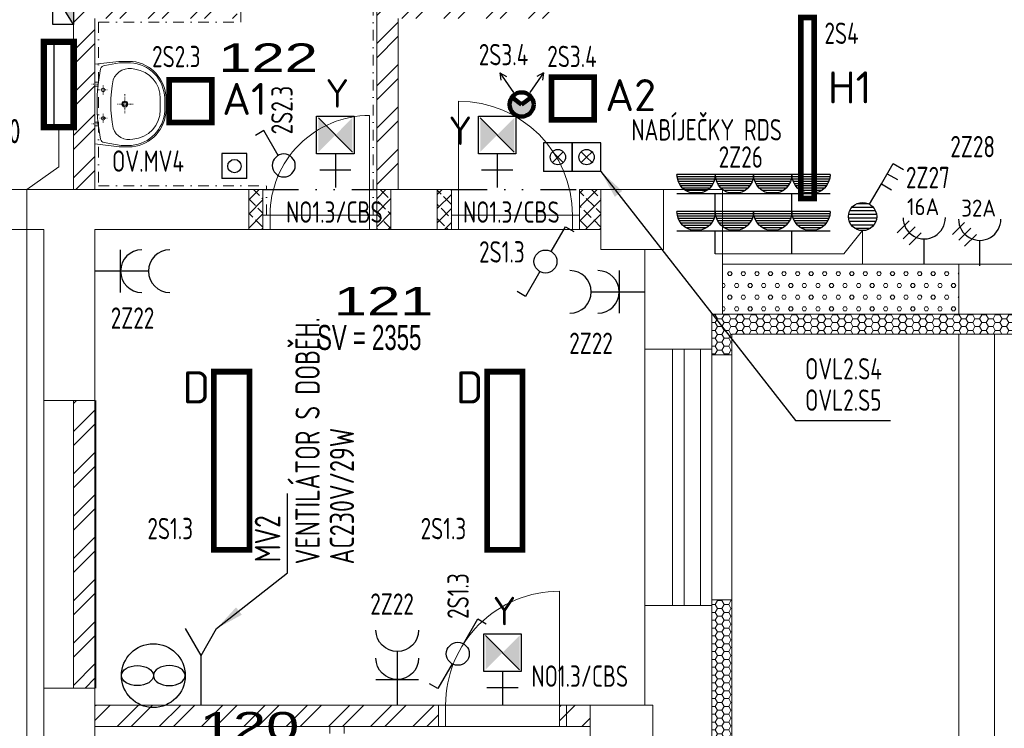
# Model space of a CAD drawing. Extents: x 171565 to 840288, y -737149 to -289557.
# Tile 37 of 59: x 424350 to 431269, y -337571 to -332596. Entities that reach past the tile are written whole.
import ezdxf
from ezdxf.enums import TextEntityAlignment as Align

# ---------------------------------------------------------------- set-up
doc = ezdxf.new("R2010")
doc.units = 0
doc.header["$MEASUREMENT"] = 0
doc.header["$PDMODE"] = 1
for name, pattern in [('DASHED1', [1, 0.3, -0.4, 0.3]), ('DIVIDE2', [0.625, 0.25, -0.125, 0, -0.125, 0, -0.125]), ('DOTDASH', [1, 0.3, -0.2, 0, -0.2, 0.3])]:
    doc.linetypes.add(name, pattern=pattern)
for name, color, linetype in [('0_stavba', 7, 'Continuous'), ('3-ZDI_NADP', 1, 'DIVIDE2'), ('E1', 3, 'Continuous'), ('legenda', 1, 'Continuous')]:
    doc.layers.add(name, color=color, linetype=linetype)
doc.styles.add('ad_popis', font='isocpeur.ttf')
doc.styles.add('isocp', font='isocp.shx')
doc.styles.add('ISOCPEUR_4', font='isocpeur.ttf', dxfattribs={"height": 1.8})
doc.styles.add('ROMANS', font='ROMANS.shx')
doc.styles.add('SPIRITTXTSTYLE1', font='ROMAN')
doc.styles.add('SPIRITTXTSTYLE2', font='ARIALUNI.TTF')
doc.linetypes.add('CERCH2', pattern='A,0,-1,[17,DSP.shx,S=0.003401,R=0,X=-1,Y=0],0', length=1)
doc.dimstyles.new('QP Stavba_100', dxfattribs={"dimscale": 100, "dimtxt": 2, "dimasz": 2, "dimexe": 1.2, "dimexo": 5, "dimgap": 1.2, "dimtad": 1, "dimdec": 0, "dimrnd": 1, "dimdsep": 46, "dimtxsty": 'ROMANS', "dimblk": 'ARCHTICK', "dimcen": 3, "dimdle": 1.2, "dimclrd": 8, "dimclre": 8, "dimclrt": 3, "dimaunit": 1, "dimadec": 1, "dimazin": 3, "dimtfac": 1, "dimtdec": 0, "dimtmove": 2, "dimatfit": 2, "dimfxl": 1.2, "dimtolj": 1, "dimlwd": -1, "dimlwe": -1, "dimarcsym": 0})
pattern_1 = [(0, (783186.03, -216103.49), (47.625, 82.488914), [15.875, -79.375]), (0, (783186.03, -216075.99), (47.625, 82.488914), [15.875, -79.375]), (60.000002, (783201.9, -216103.49), (-47.625, 82.488914), [15.875, -79.375]), (120.000003, (783186.03, -216103.49), (-95.25, -3e-06), [15.875, -79.375]), (60.000002, (783178.09, -216089.74), (-47.625, 82.488914), [15.875, -79.375]), (120.000003, (783209.84, -216089.74), (-95.25, -3e-06), [15.875, -79.375])]
pattern_2 = [(45, (783186.03, -216103.49), (-148.49243, 148.49243), []), (45, (783285.03, -216103.49), (-148.49243, 148.49243), [])]
pattern_3 = [(45.000001, (783186.03, -216103.49), (-49.497475, 49.497475), []), (135, (783186.03, -216103.49), (-116.49495, -81.49495), [-12.374369, 74.246216, -12.374369]), (135, (783285.03, -216103.49), (-116.49495, -81.49495), [-12.374369, 74.246216, -12.374369])]
pattern_4 = [(0, (783186.027, -216103.49), (47.625, 27.4963055), [-63.5, 31.75]), (60.000002, (783186.027, -216103.49), (-1.7e-06, 54.9926147), [31.75, -63.5]), (120.000003, (783186.027, -216103.49), (-47.625, 27.4963055), [-63.5, 31.75])]

# ---------------------------------------------------------------- blocks, each defined once
blk = doc.blocks.new('A$C048657FB')
blk.add_hatch(color=60).paths.add_polyline_path([(241.5, 0), (241.5, 150), (0, 0)])
at = {"color": 60}
blk.add_line((0, 0), (241.5, 150), dxfattribs=at)
blk.add_lwpolyline([(0, 150), (241.5, 150), (241.5, 0), (0, 0)], close=True, dxfattribs=at)
blk = doc.blocks.new('A$C3E1526A7')
at = {"color": 3}
for p, q in [((0, 376), (0, 0)), ((150, 180), (-150, 180))]:
    blk.add_line(p, q, dxfattribs=at)
for centre in [(0, 526), (0, 330)]:
    blk.add_arc(centre, 150, 180, 0, dxfattribs=at)
blk = doc.blocks.new('Z5')
at = {"color": 7, "linetype": 'Continuous'}
for p, q in [((-3.207108, 3.707108), (-1.792877, 5.121323)), ((-1.060654, 4.439346), (-2.474869, 3.025116)), ((-1.792892, 2.292892), (-0.378677, 3.707123))]:
    blk.add_line(p, q, dxfattribs=at)
at = {"color": 3, "linetype": 'Continuous'}
blk.add_line((0, 0), (0, 3), dxfattribs=at)
blk.add_arc((0, 5.5), 2.5, 180, 0.44046, dxfattribs=at)
at = {"color": 7, "linetype": 'Continuous', "flags": 8}
blk.add_attdef('POPIS', text='', height=2, dxfattribs=at).set_placement((0, 8), align=Align.MIDDLE)
at = {"color": 7, "linetype": 'Continuous', "flags": 1}
blk.add_attdef('ZARIZENI', (0, 2.4), '', height=2, dxfattribs=at)
blk = doc.blocks.new('A$C6E2F4E2E')
at = {"color": 3, "linetype": 'Continuous'}
for p, q in [((0, 440), (400, 440)), ((1, 416), (399, 416)), ((400, 440), (800, 440)), ((401, 416), (799, 416)), ((6, 392), (394, 392)), ((13, 368), (387, 368)), ((25, 344), (375, 344)), ((40, 320), (360, 320)), ((406, 392), (794, 392)), ((413, 368), (787, 368)), ((425, 344), (775, 344)), ((440, 320), (760, 320)), ((61, 296), (339, 296)), ((91, 272), (309, 272)), ((144, 248), (256, 248)), ((400, 0), (400, 240)), ((461, 296), (739, 296)), ((491, 272), (709, 272)), ((544, 248), (656, 248))]:
    blk.add_line(p, q, dxfattribs=at)
at = {"color": 3}
blk.add_line((800, 240), (0, 240), dxfattribs=at)
at = {"color": 3, "linetype": 'Continuous'}
for centre in [(200, 440), (600, 440)]:
    blk.add_arc(centre, 200, 180, 0, dxfattribs=at)
blk = doc.blocks.new('Q10')
at = {"color": 3, "linetype": 'Continuous'}
for p, q in [((1.599998, 3.971301), (2.599998, 5.703357)), ((2.599998, 5.703357), (3.466026, 5.203357)), ((2.099998, 4.837314), (2.966026, 4.337314)), ((0.599998, 2.239246), (1.599998, 3.971301)), ((1.599998, 3.971301), (2.466026, 3.471301)), ((-1.090874, 1.7), (1.090874, 1.7)), ((-0.894417, 2.000003), (0.894432, 2.000003)), ((-0.479584, 2.300006), (0.479584, 2.300006)), ((-1.195824, 1.099994), (1.195831, 1.099994)), ((-1.183212, 1.399997), (1.18322, 1.399997)), ((-1.131371, 0.800006), (1.131371, 0.800006)), ((-0.974678, 0.500003), (0.974678, 0.500003)), ((-0.663322, 0.2), (0.663322, 0.2))]:
    blk.add_line(p, q, dxfattribs=at)
blk.add_circle((0, 1.2), 1.2, dxfattribs=at)
at = {"color": 7, "linetype": 'Continuous'}
blk.add_point((0, 2.4), dxfattribs=at)
at = {"color": 7, "linetype": 'Continuous', "flags": 8}
blk.add_attdef('POPIS', text='', height=2, dxfattribs=at).set_placement((0, 7), align=Align.MIDDLE)
at = {"color": 7, "linetype": 'Continuous', "flags": 1}
blk.add_attdef('ZARIZENI', (0, 1.2), '', height=2, dxfattribs=at)
blk = doc.blocks.new('V5')
at = {"color": 3, "linetype": 'Continuous'}
for p, q in [((4.800003, 0), (7.398087, 1.5)), ((0, 0), (4.800003, 0)), ((4.800003, 0), (7.398087, -1.5))]:
    blk.add_line(p, q, dxfattribs=at)
at = {"color": 7, "linetype": 'Continuous'}
for tag, p, flags in [('ZARIZENI', (0, 0), 1), ('POPIS', (8, -1), 8)]:
    blk.add_attdef(tag, p, '', height=2, dxfattribs=dict(at, flags=flags))
blk = doc.blocks.new('A$C3A6A1656')
at = {"color": 3}
blk.add_circle((-224, 0), 224, dxfattribs=at)
at = {"color": 5}
blk.add_ellipse((-336.1, 0), major_axis=(-112, 0), ratio=0.628474, dxfattribs=at)
at = {"color": 5, "extrusion": (0, 0, -1)}
blk.add_ellipse((-112, 0), major_axis=(112, 0), ratio=0.628474, dxfattribs=at)
blk = doc.blocks.new('_ARCHTICK')
at = {"color": 0, "linetype": 'ByBlock', "const_width": 0.15}
blk.add_lwpolyline([(-0.5, -0.5), (0.5, 0.5)], dxfattribs=at)
blk = doc.blocks.new('S5')
at = {"color": 3, "linetype": 'Continuous'}
for p, q in [((-2.000003, 4.000007), (-2.000003, 0)), ((2.000003, 4.000007), (-2.000003, 4.000007)), ((2.000003, 0), (2.000003, 4.000007)), ((2.000003, 0), (-2.000003, 0))]:
    blk.add_line(p, q, dxfattribs=at)
blk.add_circle((0, 2.000003), 1.066667, dxfattribs=at)
at = {"color": 7, "linetype": 'Continuous'}
for p in [(0, 4.000007), (-2.000003, 2.000003), (2.000003, 2.000003), (0, 0)]:
    blk.add_point(p, dxfattribs=at)
at = {"color": 7, "linetype": 'Continuous', "flags": 8}
blk.add_attdef('POPIS', text='', height=2, dxfattribs=at).set_placement((0, 7), align=Align.MIDDLE)
at = {"color": 7, "linetype": 'Continuous', "flags": 1}
blk.add_attdef('ZARIZENI', (0, 1.2), '', height=2, dxfattribs=at)
blk = doc.blocks.new('S6')
at = {"color": 3, "linetype": 'Continuous'}
for p, q in [((-2.000003, 4.000007), (-2.000003, 0)), ((2.000003, 4.000007), (-2.000003, 4.000007)), ((2.000003, 0), (2.000003, 4.000007)), ((2.000003, 0), (-2.000003, 0))]:
    blk.add_line(p, q, dxfattribs=at)
at = {"color": 7, "linetype": 'Continuous'}
for p, q in [((-0.754245, 2.754235), (0, 2.000003)), ((0, 2.000003), (-0.754245, 2.754235)), ((0.754245, 2.754235), (0, 2.000003)), ((0, 2.000003), (0.754245, 2.754235)), ((-0.754245, 1.245758), (0, 2.000003)), ((0, 2.000003), (-0.754245, 1.245758)), ((0, 2.000003), (0.754245, 1.245758))]:
    blk.add_line(p, q, dxfattribs=at)
blk.add_circle((0, 2.000003), 1.066667, dxfattribs=at)
at = {"color": 7, "linetype": 'Continuous', "flags": 8}
blk.add_attdef('POPIS', text='', height=2, dxfattribs=at).set_placement((0, 7), align=Align.MIDDLE)
at = {"color": 7, "linetype": 'Continuous', "flags": 1}
blk.add_attdef('ZARIZENI', (0, 2.4), '', height=2, dxfattribs=at)
blk = doc.blocks.new('POHYB')
at = {"linetype": 'Continuous', "lineweight": 100}
blk.add_hatch(color=3, dxfattribs=at).paths.add_polyline_path([(215967, -8883), (215857, -8802, 0.159322), (215830, -8883, 1), (216104, -8883, 0.159322), (216078, -8802)])
at = {"color": 7, "linetype": 'Continuous'}
for p, q in [((215722, -8526, -1040), (215874, -8747, -1040)), ((215722, -8526, -1040), (215796, -8565, -1040)), ((215722, -8526, -1040), (215732, -8609, -1040)), ((216213, -8526, -1040), (216060, -8747, -1040)), ((216213, -8526, -1040), (216139, -8565, -1040)), ((216213, -8526, -1040), (216203, -8609, -1040))]:
    blk.add_line(p, q, dxfattribs=at)
at = {"color": 3, "linetype": 'Continuous', "lineweight": 100}
for p in [(215857, -8802, -1040), (216078, -8802, -1040)]:
    blk.add_line(p, (215967, -8883, -1040), dxfattribs=at)
blk.add_circle((215967, -8883, -1040), 137, dxfattribs=at)
blk = doc.blocks.new('Q1')
at = {"color": 3, "linetype": 'Continuous'}
for p, q in [((0.6, 2.239246), (2.099998, 4.837314)), ((2.099998, 4.837314), (2.96603, 4.337314))]:
    blk.add_line(p, q, dxfattribs=at)
blk.add_circle((0, 1.2), 1.2, dxfattribs=at)
at = {"color": 7, "linetype": 'Continuous'}
blk.add_point((0, 2.4), dxfattribs=at)
at = {"color": 7, "linetype": 'Continuous', "flags": 8}
blk.add_attdef('POPIS', text='', height=2, dxfattribs=at).set_placement((0, 7), align=Align.MIDDLE)
at = {"color": 7, "linetype": 'Continuous', "flags": 1}
blk.add_attdef('ZARIZENI', (0, 1.2), '', height=2, dxfattribs=at)
blk = doc.blocks.new('A$C69940402')
h = blk.add_hatch(color=30)
h.paths.add_polyline_path([(210, -210), (210, -10), (110, -110)])
h.paths.add_polyline_path([(110, -110), (10, -10), (10, -210)])
at = {"color": 30}
for p, q in [((210, -10), (10, -210)), ((110, -220), (110, -418.6)), ((202.1, -315.8), (17.9, -315.8))]:
    blk.add_line(p, q, dxfattribs=at)
blk.add_lwpolyline([(0, 0), (0, -220), (220, -220), (220, 0)], close=True, dxfattribs=at)
blk = doc.blocks.new('Q3')
at = {"color": 3, "linetype": 'Continuous'}
for p, q in [((0.599998, 2.239246), (2.099998, 4.837314)), ((2.099998, 4.837314), (2.96603, 4.337314)), ((-0.599998, 0.160754), (-2.099998, -2.437314)), ((-2.099998, -2.437314), (-2.966019, -1.937314))]:
    blk.add_line(p, q, dxfattribs=at)
blk.add_circle((0, 1.2), 1.2, dxfattribs=at)
at = {"color": 7, "linetype": 'Continuous'}
blk.add_point((0, 2.4), dxfattribs=at)
at = {"color": 7, "linetype": 'Continuous', "flags": 8}
blk.add_attdef('POPIS', text='', height=2, dxfattribs=at).set_placement((0, 7), align=Align.MIDDLE)
at = {"color": 7, "linetype": 'Continuous', "flags": 1}
blk.add_attdef('ZARIZENI', (0, 1.2), '', height=2, dxfattribs=at)

msp = doc.modelspace()

# ---------------------------------------------------------------- hatches: boundary and pattern name
at = {"layer": '0_stavba', "linetype": 'Continuous', "lineweight": 0, "ltscale": 300}
h = msp.add_hatch(dxfattribs=at)
h.set_pattern_fill('ZDIVKER', color=256, scale=5.55625, style=0, pattern_type=2)
h.set_pattern_definition(pattern_2)
h.paths.add_polyline_path([(424729.1, -333788.4), (424729.1, -330438.4), (429009.1, -330438.4), (429009.1, -330588.4), (428009.1, -330588.4), (428009.1, -331738.4), (427909.1, -331738.4), (427909.1, -330588.4), (427009.1, -330588.4), (427009.1, -332488.4), (427909.1, -332488.4), (427909.1, -332438.4), (428009.1, -332438.4), (428009.1, -332488.4), (428159.1, -332488.4), (428159.1, -332588.4), (427009.1, -332588.4), (427009.1, -333788.4), (426859.1, -333788.4), (426859.1, -331588.4), (426759.1, -331588.4), (426759.1, -331488.4), (426859.1, -331488.4), (426859.1, -330588.4), (424879.1, -330588.4), (424879.1, -331488.4), (426059.1, -331488.4), (426059.1, -331588.4), (424879.1, -331588.4), (424879.1, -332488.4), (425879.1, -332488.4), (425879.1, -332588.4), (424879.1, -332588.4), (424879.1, -333788.4)], flags=0)
h = msp.add_hatch(dxfattribs=at)
h.set_pattern_fill('ZDIVSP', color=256, scale=5.55625, style=0, pattern_type=2)
h.set_pattern_definition(pattern_3)
h.paths.add_polyline_path([(426059.1, -333788.4), (425959.1, -333788.4), (425959.1, -334068.4), (426059.1, -334068.4)], flags=0)
h = msp.add_hatch(dxfattribs=at)
h.set_pattern_fill('ZDIVSP', color=256, scale=5.55625, style=0, pattern_type=2)
h.set_pattern_definition(pattern_3)
h.paths.add_polyline_path([(426959.1, -333788.4), (426859.1, -333788.4), (426859.1, -334068.4), (426959.1, -334068.4)], flags=0)
h = msp.add_hatch(dxfattribs=at)
h.set_pattern_fill('ZDIVSP', color=256, scale=5.55625, style=0, pattern_type=2)
h.set_pattern_definition(pattern_3)
h.paths.add_polyline_path([(427284.1, -334068.4), (427384.1, -334068.4), (427384.1, -333788.4), (427284.1, -333788.4)], flags=0)
h = msp.add_hatch(dxfattribs=at)
h.set_pattern_fill('ZDIVSP', color=256, scale=5.55625, style=0, pattern_type=2)
h.set_pattern_definition(pattern_3)
h.paths.add_polyline_path([(428284.1, -334068.4), (428434, -334068.4), (428434, -333788.4), (428284.1, -333788.4)], flags=0)
h = msp.add_hatch(dxfattribs=at)
h.set_pattern_fill('PORBET', color=256, scale=15.875, style=0, pattern_type=2)
h.set_pattern_definition(pattern_1)
h.paths.add_polyline_path([(429289.1, -334663.4), (430689.1, -334663.4), (430689.1, -334313.4), (429289.1, -334313.4)], flags=0)
h = msp.add_hatch(dxfattribs=at)
h.set_pattern_fill('PORBET', color=256, scale=15.875, style=0, pattern_type=2)
h.set_pattern_definition(pattern_1)
h.paths.add_polyline_path([(430949.1, -334313.4), (430689.1, -334313.4), (430689.1, -334663.4), (430949.1, -334663.4)], flags=0)
h = msp.add_hatch(dxfattribs=at)
h.set_pattern_fill('PLASTEV', color=256, scale=31.75, style=0, pattern_type=2)
h.set_pattern_definition(pattern_4)
h.paths.add_polyline_path([(429289.1, -334663.4), (429214.1, -334663.4), (429214.1, -334908.4), (429214.1, -334948.4), (429354.1, -334948.4), (429354.1, -334803.4), (430649.1, -334803.4), (430649.1, -334663.4), (429589.1, -334663.4)], flags=0)
h = msp.add_hatch(dxfattribs=at)
h.set_pattern_fill('PLASTEV', color=256, scale=31.75, style=0, pattern_type=2)
h.set_pattern_definition(pattern_4)
h.paths.add_polyline_path([(430949.1, -334663.4), (430689.1, -334663.4), (430649.1, -334663.4), (430649.1, -334803.4), (432149, -334803.4), (432149, -334663.4)], flags=0)
h = msp.add_hatch(dxfattribs=at)
h.set_pattern_fill('ZDIVKER', color=256, scale=5.55625, style=0, pattern_type=2)
h.set_pattern_definition(pattern_2)
h.paths.add_polyline_path([(424879.1, -335268.4), (424729.1, -335268.4), (424729.1, -337288.4), (424879.1, -337288.4)], flags=0)
h = msp.add_hatch(dxfattribs=at)
h.set_pattern_fill('PLASTEV', color=256, scale=31.75, style=0, pattern_type=2)
h.set_pattern_definition(pattern_4)
h.paths.add_polyline_path([(429214.1, -338018.4), (429214.1, -338058.4), (429354.1, -338058.4), (429354.1, -336668.4), (429214.1, -336668.4), (429214.1, -336708.4)], flags=0)
h = msp.add_hatch(dxfattribs=at)
h.set_pattern_fill('ZDIVKER', color=256, scale=5.55625, style=0, pattern_type=2)
h.set_pattern_definition(pattern_2)
h.paths.add_polyline_path([(424879.1, -337408.4), (424879.1, -337558.4), (426529, -337558.4), (426629, -337558.4), (427292.9, -337558.4), (427292.9, -337408.4)], flags=0)
h = msp.add_hatch(dxfattribs=at)
h.set_pattern_fill('ZDIVKER', color=256, scale=5.55625, style=0, pattern_type=2)
h.set_pattern_definition(pattern_2)
h.paths.add_polyline_path([(428142.9, -337408.4), (428142.9, -337558.4), (428359.1, -337558.4), (428359.1, -337408.4)], flags=0)

# ---------------------------------------------------------------- linework, layer by layer
for p, q in [((424729.1, -333788.4, -2547.6), (424729.1, -330438.4, -2547.6)), ((426859.1, -331588.4, -2547.6), (426859.1, -333788.4, -2547.6)), ((424879.1, -333788.4, -2547.6), (424879.1, -332588.4, -2547.6)), ((427009.1, -332588.4, -2547.6), (427009.1, -333788.4, -2547.6)), ((427434, -333968.4, -2547.6), (427434, -333168.4, -2547.6)), ((426809.1, -333968.4, -2547.6), (426809.1, -333268.4, -2547.6)), ((423909.1, -333788.4, -2547.6), (425959.1, -333788.4, -2547.6)), ((425959.1, -333788.4, -2547.6), (426059.1, -333788.4, -2547.6)), ((425959.1, -333788.4, -2547.6), (425959.1, -334068.4, -2547.6)), ((426059.1, -333788.4, -2547.6), (426059.1, -334068.4, -2547.6)), ((426859.1, -333788.4, -2547.6), (427009.1, -333788.4, -2547.6)), ((426859.1, -333788.4, -2547.6), (426859.1, -334068.4, -2547.6)), ((426959.1, -333788.4, -2547.6), (426959.1, -334068.4, -2547.6)), ((427009.1, -333788.4, -2547.6), (427284.1, -333788.4, -2547.6)), ((427284.1, -333788.4, -2547.6), (427384.1, -333788.4, -2547.6)), ((427284.1, -333788.4, -2547.6), (427284.1, -334068.4, -2547.6)), ((427384.1, -333788.4, -2547.6), (427384.1, -334068.4, -2547.6)), ((428284.1, -333788.4, -2547.6), (428434, -333788.4, -2547.6)), ((428284.1, -333788.4, -2547.6), (428284.1, -334068.4, -2547.6)), ((428434, -333788.4, -2547.6), (429289.1, -333788.4, -2547.6)), ((428434, -333788.4, -2547.6), (428434, -334208.4, -2547.6)), ((428874.1, -333788.4, -2547.6), (428874.1, -334208.4, -2547.6)), ((429289.1, -333788.4, -2547.6), (429289.1, -334313.4, -2547.6)), ((426059.1, -333968.4, -2547.6), (426109.1, -333968.4, -2547.6)), ((426109.1, -333968.4, -3447.6), (426809.1, -333968.4, -3447.6)), ((426109.1, -333968.4, -2547.6), (426109.1, -334068.4, -2547.6)), ((426809.1, -333968.4, -2547.6), (426859.1, -333968.4, -2547.6)), ((426809.1, -333968.4, -2547.6), (426809.1, -334068.4, -2547.6)), ((427384.1, -333968.4, -2547.6), (427434, -333968.4, -2547.6)), ((427434, -333968.4, -2547.6), (427434, -334068.4, -2547.6)), ((428234, -333968.4, -2547.6), (428284.1, -333968.4, -2547.6)), ((428234, -333968.4, -2547.6), (428234, -334068.4, -2547.6)), ((423909.1, -334068.4, -2547.6), (424519, -334068.4, -2547.6)), ((424519, -335268.4, -823.8), (424519, -334068.4, -823.8)), ((424879.1, -334068.4, -2547.6), (425959.1, -334068.4, -2547.6)), ((424879.1, -335268.4, -2547.6), (424879.1, -334068.4, -2547.6)), ((425959.1, -334068.4, -2547.6), (426059.1, -334068.4, -2547.6)), ((426059.1, -334068.4, -2547.6), (426109.1, -334068.4, -2547.6)), ((426109.1, -334068.4, -3447.6), (426809.1, -334068.4, -3447.6)), ((426809.1, -334068.4, -2547.6), (426859.1, -334068.4, -2547.6)), ((426859.1, -334068.4, -2547.6), (426959.1, -334068.4, -2547.6)), ((426959.1, -334068.4, -2547.6), (427284.1, -334068.4, -2547.6)), ((427284.1, -334068.4, -2547.6), (427384.1, -334068.4, -2547.6)), ((427384.1, -334068.4, -2547.6), (427434, -334068.4, -2547.6)), ((428234, -334068.4, -2547.6), (428284.1, -334068.4, -2547.6)), ((428284.1, -334068.4, -2547.6), (428434, -334068.4, -2547.6)), ((428874.1, -334208.4, -2547.6), (428434, -334208.4, -2547.6)), ((428742.7, -334908.4, -2547.6), (428742.7, -334208.4, -2547.6)), ((430949.1, -334313.4, -2547.6), (429289.1, -334313.4, -2547.6)), ((429289.1, -334313.4, -2547.6), (429289.1, -334663.4, -2547.6)), ((430949.1, -334313.4, -2547.6), (432149, -334313.4, -2547.6)), ((430949.1, -334313.4, -2547.6), (430949.1, -334663.4, -2547.6)), ((429289.1, -334468.4, -2547.6), (429289.1, -334468.4, -2547.6)), ((430949.1, -334468.4, -2547.6), (430949.1, -334468.4, -2547.6)), ((429214.1, -334908.4, -2547.6), (429214.1, -334663.4, -2547.6)), ((429214.1, -334663.4, -2547.6), (429289.1, -334663.4, -2547.6)), ((430949.1, -334663.4, -2547.6), (429289.1, -334663.4, -2547.6)), ((430949.1, -334663.4, -2547.6), (432149, -334663.4, -2547.6)), ((429354.1, -334948.4, -2547.6), (429354.1, -334803.4, -2547.6)), ((429354.1, -334803.4, -2547.6), (432149, -334803.4, -2547.6)), ((430949.1, -334803.4, -2547.6), (430949.1, -340118.4, -2547.6)), ((431199.1, -334803.4, -2547.6), (431199.1, -340118.4, -2547.6)), ((428742.7, -334908.4, -2547.6), (429214.1, -334908.4, -2547.6)), ((428742.7, -334908.4, 1723.8), (428742.7, -336708.4, 1723.8)), ((428938.4, -334908.4, 1800), (428938.4, -336708.4, 1800)), ((429018.4, -334908.4, 1800), (429018.4, -336708.4, 1800)), ((429134.1, -334908.4, 1723.8), (429134.1, -336708.4, 1723.8)), ((429214.1, -334908.4, 1723.8), (429214.1, -336708.4, 1723.8)), ((429214.1, -334948.4, -2547.6), (429354.1, -334948.4, -2547.6)), ((429354.1, -336668.4, -900), (429354.1, -334948.4, -900)), ((424729.1, -335268.4, -823.8), (424519, -335268.4, -823.8)), ((424729.1, -337288.4, -2547.6), (424729.1, -335268.4, -2547.6)), ((424879.1, -335268.4, -823.8), (424729.1, -335268.4, -823.8)), ((424879.1, -337288.4, -2547.6), (424879.1, -335268.4, -2547.6)), ((428142.9, -337408.4, -2547.6), (428142.9, -336608.4, -2547.6)), ((429214.1, -336668.4, -2547.6), (429354.1, -336668.4, -2547.6)), ((429354.1, -338058.4, -2547.6), (429354.1, -336668.4, -2547.6)), ((428742.7, -337408.4, -2547.6), (428742.7, -336708.4, -2547.6)), ((428742.7, -336708.4, -2547.6), (429214.1, -336708.4, -2547.6)), ((429214.1, -338018.4, -2547.6), (429214.1, -336708.4, -2547.6)), ((424519, -337288.4, -2547.6), (424519, -338688.4, -2547.6)), ((424519, -337288.4, -823.8), (424879.1, -337288.4, -823.8)), ((424879.1, -337408.4, -2547.6), (424879.1, -337288.4, -2547.6)), ((424879.1, -337558.4, -2547.6), (424879.1, -337408.4, -2547.6)), ((427342.9, -337408.4, -2547.6), (424879.1, -337408.4, -2547.6)), ((427342.9, -337558.4, -2547.6), (427342.9, -337408.4, -2547.6)), ((428359.1, -337408.4, -2547.6), (428142.9, -337408.4, -2547.6)), ((428142.9, -337558.4, -2547.6), (428142.9, -337408.4, -2547.6)), ((428359.1, -337818.4, -2547.6), (428359.1, -337408.4, -2547.6)), ((428799, -337408.4, -2547.6), (428359.1, -337408.4, -2547.6)), ((428799, -337818.4, -2547.6), (428799, -337408.4, -2547.6)), ((428359.1, -337818.4, -2547.6), (428359.1, -337454.2, -2547.6)), ((424879.1, -338518.4, -2547.6), (424879.1, -337558.4, -2547.6)), ((426529, -337558.4, -2547.6), (424879.1, -337558.4, -2547.6)), ((426529, -337608.4, -2547.6), (426529, -337558.4, -2547.6)), ((427342.9, -337558.4, -2547.6), (426629.1, -337558.4, -2547.6)), ((426629.1, -337608.4, -2547.6), (426629.1, -337558.4, -2547.6)), ((428359.1, -337558.4, -2547.6), (428142.9, -337558.4, -2547.6))]:
    msp.add_line(p, q, dxfattribs=at)
at = {"layer": '0_stavba', "linetype": 'DOTDASH', "lineweight": 0, "ltscale": 250}
for p, q in [((426834.1, -333968.4, 900), (426834.1, -331613.4, 900)), ((425904.1, -332613.4, 900), (425904.1, -332463.4, 900)), ((424904.1, -332613.4, 900), (424904.1, -333763.4, 900)), ((424904.1, -332613.4, 900), (425904.1, -332613.4, 900)), ((424904.1, -333763.4, 900), (426084.1, -333763.4, 900)), ((426084.1, -333968.4, 900), (426084.1, -333763.4, 900))]:
    msp.add_line(p, q, dxfattribs=at)
at = {"layer": '0_stavba', "linetype": 'DASHED1', "lineweight": 0, "ltscale": 14.000001}
for p, q in [((424856, -333048.4, -3447.6), (424903.9, -333048.4, -3447.6)), ((424936.8, -333121.3, -3447.6), (424936.8, -333055.6, -3447.6)), ((424912.2, -333088.4, -3447.6), (424964.2, -333088.4, -3447.6)), ((425088.8, -333251.1, -3447.6), (425088.8, -333119.7, -3447.6)), ((425038.1, -333188.1, -3447.6), (425147.7, -333188.1, -3447.6)), ((424936.8, -333321, -3447.6), (424936.8, -333255.2, -3447.6)), ((424856, -333327.8, -3447.6), (424903.9, -333327.8, -3447.6)), ((424912.2, -333288.1, -3447.6), (424964.2, -333288.1, -3447.6))]:
    msp.add_line(p, q, dxfattribs=at)
at = {"layer": '0_stavba', "linetype": 'Continuous', "lineweight": 0}
for p, q in [((424879.3, -333035.3, -3447.6), (424898.6, -333035.3, -3447.6)), ((424879.3, -333062.6, -3447.6), (424903.9, -333062.6, -3447.6)), ((424879.3, -333314.7, -3447.6), (424898.6, -333314.7, -3447.6)), ((424879.3, -333342.1, -3447.6), (424903.9, -333342.1, -3447.6))]:
    msp.add_line(p, q, dxfattribs=at)
at = {"layer": '0_stavba', "linetype": 'Continuous', "lineweight": 0, "ltscale": 304.799988}
for p, q in [((426059.1, -333968.4, -3447.6), (426059.1, -334068.4, -3447.6)), ((426859.1, -333968.4, -3447.6), (426859.1, -334068.4, -3447.6)), ((427384, -333968.4, -3447.6), (427384, -334068.4, -3447.6)), ((428284.1, -333968.4, -3447.6), (428284.1, -334068.4, -3447.6)), ((427292.9, -337408.4, -3447.6), (427292.9, -337558.4, -3447.6)), ((428192.9, -337408.4, -3447.6), (428192.9, -337558.4, -3447.6)), ((426529, -337558.4, -3447.6), (426629, -337558.4, -3447.6))]:
    msp.add_line(p, q, dxfattribs=at)
at = {"layer": '0_stavba', "linetype": 'Continuous', "lineweight": 0, "ltscale": 330}
for p, q in [((427434, -333968.4, -3447.6), (428234, -333968.4, -3447.6)), ((427434, -334068.4, -3447.6), (428234, -334068.4, -3447.6)), ((427342.9, -337408.4, -3447.6), (428142.9, -337408.4, -3447.6)), ((427342.9, -337558.4, -3447.6), (428142.9, -337558.4, -3447.6))]:
    msp.add_line(p, q, dxfattribs=at)
at = {"layer": '0_stavba', "linetype": 'CERCH2', "lineweight": 0, "ltscale": 300}
for p, q in [((424519, -335268.4, -823.8), (424519, -337288.4, -823.8)), ((424884, -335268.4, -823.8), (424884, -337288.4, -823.8))]:
    msp.add_line(p, q, dxfattribs=at)
at = {"layer": '0_stavba', "linetype": 'Continuous', "lineweight": 0, "elevation": -3447.6}
for points in [[(424879.1, -333468.4), (425048.7, -333488), (425141.1, -333488.4, 0.373561), (425379.1, -333229.2), (425379.1, -333229.2), (425379.1, -333147.6, 0.372405), (425141.8, -332888.4), (425141.8, -332888.4), (425045.9, -332888.3), (424879.1, -332908.4)], [(425368.8, -333147.7, 0.391558), (425127.8, -332897.9), (425127.8, -332897.9), (425050.7, -332898.4), (424948.5, -332917.6, 0.356611), (424918.2, -332941.6, 0.100592), (424918.2, -333435.2, 0.324305), (424943, -333458.3), (424943, -333458.3), (425062.8, -333478.4), (425136.2, -333478.4, 0.37492), (425369.2, -333236.1), (425369.2, -333236.1)], [(425338.1, -333148.4, 0.370874), (425160.2, -332943.1, 0.391613), (425006.4, -333018.9, 0.096929), (425006.4, -333357.9, 0.384757), (425146.1, -333434.6, 0.392286), (425338.1, -333227.9), (425338.1, -333227.9)]]:
    msp.add_lwpolyline(points, format="xyb", close=True, dxfattribs=at)
at = {"layer": '0_stavba', "linetype": 'Continuous', "lineweight": 0}
for centre, radius in [((424936.8, -333088.7, -3447.6), 12.9), ((425089.1, -333188.4, -3447.6), 20.9), ((425088.8, -333188.1, -3447.6), 14.8), ((424936.8, -333288.4, -3447.6), 12.9)]:
    msp.add_circle(centre, radius, dxfattribs=at)
at = {"layer": '0_stavba', "linetype": 'Continuous', "lineweight": 0, "ltscale": 300}
for centre, radius, start, end in [((427434, -333968.4, -2547.6), 800, 0, 90), ((426809.1, -333968.4, -2547.6), 700, 90.00001, 180.00001), ((428142.9, -337408.4, -2547.6), 800, 90, 180.00001)]:
    msp.add_arc(centre, radius, start, end, dxfattribs=at)
for p in [(429214.1, -333271.4, 900), (427742.9, -334871.4, -2547.6), (426629.1, -335421.4, -2547.6), (429178.4, -335981.4, -2547.6), (427718.9, -336731.4, -2547.6)]:
    msp.add_point(p, dxfattribs=at)
at = {"layer": '0_stavba', "linetype": 'Continuous', "lineweight": 0, "ltscale": 304.799988}
for p in [(427742.9, -334871.4, -3447.6), (426629.1, -335421.4, -3447.6), (427718.9, -336731.4, -3447.6)]:
    msp.add_point(p, dxfattribs=at)
at = {"layer": '0_stavba', "linetype": 'Continuous', "lineweight": 0, "ltscale": 250}
for p in [(427742.9, -334871.4, -3447.6), (427742.9, -335021.4, -3447.6), (426629, -335421.4, -3447.6), (426629.1, -335421.4, -3447.6), (427718.9, -336731.4, -3447.6), (427718.9, -336731.4, -3447.6)]:
    msp.add_point(p, dxfattribs=at)
at = {"layer": '0_stavba', "linetype": 'DOTDASH', "lineweight": 0, "ltscale": 250}
msp.add_point((425704, -335501.4, 900), dxfattribs=at)
at = {"layer": '3-ZDI_NADP', "color": 7, "ltscale": 1000}
for p, q in [((426059.1, -333788.4, -2547.6), (426859.1, -333788.4, -2547.6)), ((427384.1, -333788.4, -2547.6), (428284.1, -333788.4, -2547.6))]:
    msp.add_line(p, q, dxfattribs=at)
at = {"layer": 'E1', "color": 1, "linetype": 'Continuous'}
msp.add_line((424592.4, -333351, -2547.6), (424592.4, -332751, -2547.6), dxfattribs=at)
at = {"layer": 'E1', "color": 1, "linetype": 'Continuous', "lineweight": 0}
for p, q in [((424624.1, -333351, 900), (424624.1, -333628.1, 900)), ((424624.1, -333628.1, 900), (424399, -333788.4, 452.4)), ((424399, -333788.4, -1047.6), (424399, -338736.8, -146.9))]:
    msp.add_line(p, q, dxfattribs=at)
at = {"layer": 'E1', "color": 3, "linetype": 'Continuous', "lineweight": 0}
for p, q in [((430142, -334239.4, -2995.2), (430272.9, -334077.1, 900)), ((430272.9, -334077.1, 900), (430272.9, -334313.4, -2547.6)), ((429237.9, -334239.4, -4300.9), (430142, -334239.4, -2995.2))]:
    msp.add_line(p, q, dxfattribs=at)
at = {"layer": 'E1', "color": 6, "const_width": 40}
for points, elevation in [([(429838.7, -333851.9), (429838.7, -332579.9), (429933.7, -332579.9), (429933.7, -333851.9)], -2547.6), ([(425699.5, -333317.4), (425399.5, -333317.4), (425399.5, -333017.4), (425699.5, -333017.4)], 900), ([(428387.5, -333299), (428087.5, -333299), (428087.5, -332999), (428387.5, -332999)], 900), ([(425964.1, -336317), (425964.1, -335067), (425714.1, -335067), (425714.1, -336317)], -579.7), ([(427884.1, -336317), (427884.1, -335067), (427634.1, -335067), (427634.1, -336317)], 356)]:
    msp.add_lwpolyline(points, close=True, dxfattribs=dict(at, elevation=elevation))
at = {"layer": 'E1', "color": 1, "const_width": 45, "elevation": -2547.6}
msp.add_lwpolyline([(424729.1, -333351), (424729.1, -332751), (424519.1, -332751), (424519.1, -333351)], close=True, dxfattribs=at)

# ---------------------------------------------------------------- block references
at = {"layer": 'E1', "color": 4, "xscale": 0.9749999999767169, "yscale": 0.9749999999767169, "zscale": 0.974999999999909, "rotation": 90}
msp.add_blockref('A$C048657FB', (424729.1, -332629.6, -2547.6), dxfattribs=at)
at = {"layer": 'E1', "color": 7, "xscale": 0.6215625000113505, "yscale": 0.6215625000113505, "zscale": 0.6215625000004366}
msp.add_blockref('POHYB', (293640, -327669.9, 1546.4), dxfattribs=at)
at = {"layer": 'E1', "color": 14, "xscale": -1.194007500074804, "yscale": 1.194007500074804, "zscale": 1.194007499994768}
for p in [(426699.4, -333274.1, 900), (427837.1, -333274.1, 2400), (427874.2, -336908.6, -3447.6)]:
    msp.add_blockref('A$C69940402', p, dxfattribs=at)
at = {"layer": 'E1'}
for name, p, xscale, yscale, zscale in [('Q1', (426205.9, -333700.1, -2547.6), -67.27500000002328, 67.27500000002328, 67.27500000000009), ('S6', (428131.7, -333661.6, 900), 50.45624999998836, 50.45624999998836, 50.45625000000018), ('S6', (428333.6, -333661.6, 900), 50.45624999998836, 50.45624999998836, 50.45625000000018), ('S5', (425859, -333711.7, -1047.6), 43.875, 43.875, 43.875), ('Q10', (430272.9, -334077.1, 900), 82.66781250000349, 82.66781250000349, 82.66781250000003), ('Q3', (428044.7, -334374.5, 900), 67.27500000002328, 67.27500000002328, 67.27500000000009), ('Q3', (427428.7, -337128.7, -2547.6), 67.27500000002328, 67.27500000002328, 67.27500000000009)]:
    msp.add_blockref(name, p, dxfattribs=dict(at, xscale=xscale, yscale=yscale, zscale=zscale))
at = {"layer": 'E1', "color": 5, "xscale": -0.6727500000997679, "yscale": 0.6727500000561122, "zscale": 0.6727500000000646}
for p in [(429507, -333978.6, -2995.2), (430045.2, -333978.6, -2995.2), (429507, -334239.4, -2995.2), (430045.2, -334239.4, -2995.2)]:
    msp.add_blockref('A$C6E2F4E2E', p, dxfattribs=at)
at = {"layer": 'E1'}
ref = msp.add_blockref('Z5', (430706, -334313.4, -2547.6), dxfattribs=dict(at, xscale=59.41727994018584, yscale=59.41728001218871, zscale=59.41728000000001))
ref.add_attrib('POPIS', '16A', dxfattribs={"layer": '0', "color": 5, "linetype": 'Continuous', "height": 118.83, "style": 'isocp', "flags": 8}).set_placement((430698.3, -333908.7, -2547.6), align=Align.MIDDLE)
ref = msp.add_blockref('Z5', (431096.2, -334323.3, 452.4), dxfattribs=dict(at, xscale=59.41727994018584, yscale=59.41728001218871, zscale=59.41728000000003))
ref.add_attrib('POPIS', '32A', dxfattribs={"layer": '0', "color": 5, "linetype": 'Continuous', "height": 118.83, "style": 'isocp', "flags": 8}).set_placement((431088.5, -333918.6, 452.4), align=Align.MIDDLE)
at = {"layer": 'E1', "color": 4}
for p, rotation in [((424879.1, -334361, 452.4), 270), ((428742.7, -334507.3, -1047.6), 90)]:
    msp.add_blockref('A$C3E1526A7', p, dxfattribs=dict(at, rotation=rotation))
at = {"layer": 'E1', "xscale": 72.59892736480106, "yscale": 72.59892736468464, "zscale": 72.59892736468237, "rotation": 90}
msp.add_blockref('V5', (425624.3, -337408.4, -2547.6), dxfattribs=at)
at = {"layer": 'E1', "color": 4, "xscale": -1}
msp.add_blockref('A$C3E1526A7', (427003.5, -337408.4, -1047.6), dxfattribs=at)
at = {"layer": 'E1'}
msp.add_blockref('A$C3A6A1656', (425513.3, -337201, 900), dxfattribs=at)

# ---------------------------------------------------------------- texts
at = {"layer": '0_stavba', "linetype": 'Continuous', "ltscale": 300, "style": 'SPIRITTXTSTYLE2', "width": 1.5}
for s, p in [('122', (425746.2, -332962.6, -1723.8)), ('121', (426558, -334672.1, -1723.8)), ('120', (425615.3, -337656.6, -1723.8))]:
    msp.add_text(s, height=200, dxfattribs=at).set_placement(p)
at = {"layer": 'E1', "color": 3, "style": 'isocp', "width": 0.8}
for s, p in [('2S4', (430005.3, -332766, -4152.8)), ('2S2.3', (425280.5, -332929.6, -1197.6)), ('2S3.4', (427576.3, -332916, -4152.8)), ('2S3.4', (428057.3, -332929, -4152.8)), ('2Z28', (430889.7, -333561.9, 6295.2)), ('2Z26', (429261.7, -333634.9, 6295.2)), ('OV.MV4', (424999.4, -333663.7, -1825.6)), ('2Z27', (430577.7, -333778.9, 6295.2)), ('2S1.3', (427578.2, -334301.1, 282.1)), ('2Z22', (424989.7, -334765.9, 6295.2)), ('2Z22', (428211.7, -334942.9, 6295.2)), ('OVL2.S4', (429869.3, -335122, -4152.8)), ('OVL2.S5', (429869.3, -335342, -4152.8)), ('2S1.3', (425247.5, -336243.6, -1197.6)), ('2S1.3', (427167.5, -336243.6, -261.9)), ('2Z22', (426813.7, -336773.9, 6295.2))]:
    msp.add_text(s, height=150, dxfattribs=at).set_placement(p)
for s, height, p in [('2S2.3', 150, (426267.6, -333400.7, -1197.6)), ('MV2', 180, (426181.7, -336406.4, 1500)), ('2S1.3', 150, (427505.1, -336803, -3165.4))]:
    msp.add_text(s, height=height, rotation=90, dxfattribs=at).set_placement(p)
at = {"layer": 'E1', "color": 6, "style": 'ISOCPEUR_4'}
for s, p in [('H1', (430029.2, -333183.8, -12084.6)), ('A1', (425772.8, -333264.5, -3371.4)), ('A2', (428465, -333238, -3371.4)), ('D', (425494.7, -335289.8, -9084.6)), ('D', (427414.7, -335289.8, -8148.9))]:
    msp.add_text(s, height=225, dxfattribs=at).set_placement(p)
at = {"layer": 'E1', "color": 30, "linetype": 'ByBlock', "style": 'ad_popis', "width": 0.9}
for p in [(426500.4, -333213.1, -3371.4), (427364.7, -333475.5, -1379), (427675.2, -336847.6, -7719)]:
    msp.add_text('Y', height=200, dxfattribs=at).set_placement(p)
at = {"layer": 'E1', "color": 5, "style": 'isocp', "width": 0.8}
for s, height, p in [('NABÍJEČKY RDS', 150, (428648.3, -333444.1, -2847.6)), ('CYKYJ5x10', 170, (423556.8, -333463.5, 1500))]:
    msp.add_text(s, height=height, dxfattribs=at).set_placement(p)
at = {"layer": 'E1', "color": 30, "style": 'isocp', "width": 0.8}
for p in [(426221.7, -334021.6, -1686.5), (427465.3, -334021.6, -1686.5), (427946.1, -337279.7, 2661.1)]:
    msp.add_text('NO1.3/CBS', height=150, dxfattribs=at).set_placement(p)
at = {"layer": 'E1', "color": 5, "style": 'isocp', "width": 0.8}
for s, p in [('VENTILÁTOR S DOBĚH.', (426457.9, -336419.7, 1500)), ('AC230V/29W', (426699.4, -336419.7, 1500))]:
    msp.add_text(s, height=170, rotation=90, dxfattribs=at).set_placement(p)
at = {"layer": 'legenda', "color": 7, "linetype": 'Continuous', "lineweight": 0, "ltscale": 297.179993, "style": 'SPIRITTXTSTYLE1', "width": 0.666667}
msp.add_text('SV = 2355', height=175, dxfattribs=at).set_placement((426439.9, -334914.6, -2547.6))

# ---------------------------------------------------------------- leaders
at = {"layer": 'E1', "color": 5}
for points in [[(428434.5, -333661.6, 900), (429802, -335411, 900), (430468.7, -335411, 900)], [(425733.2, -336871.3, 900), (426232.5, -336478.8, 900), (426232.5, -335923, 900)]]:
    msp.add_leader(points, dimstyle='QP Stavba_100', override={"dimasz": 2, "dimtad": 0, "dimclrd": 5}, dxfattribs=at)

doc.saveas('drawing.dxf')
